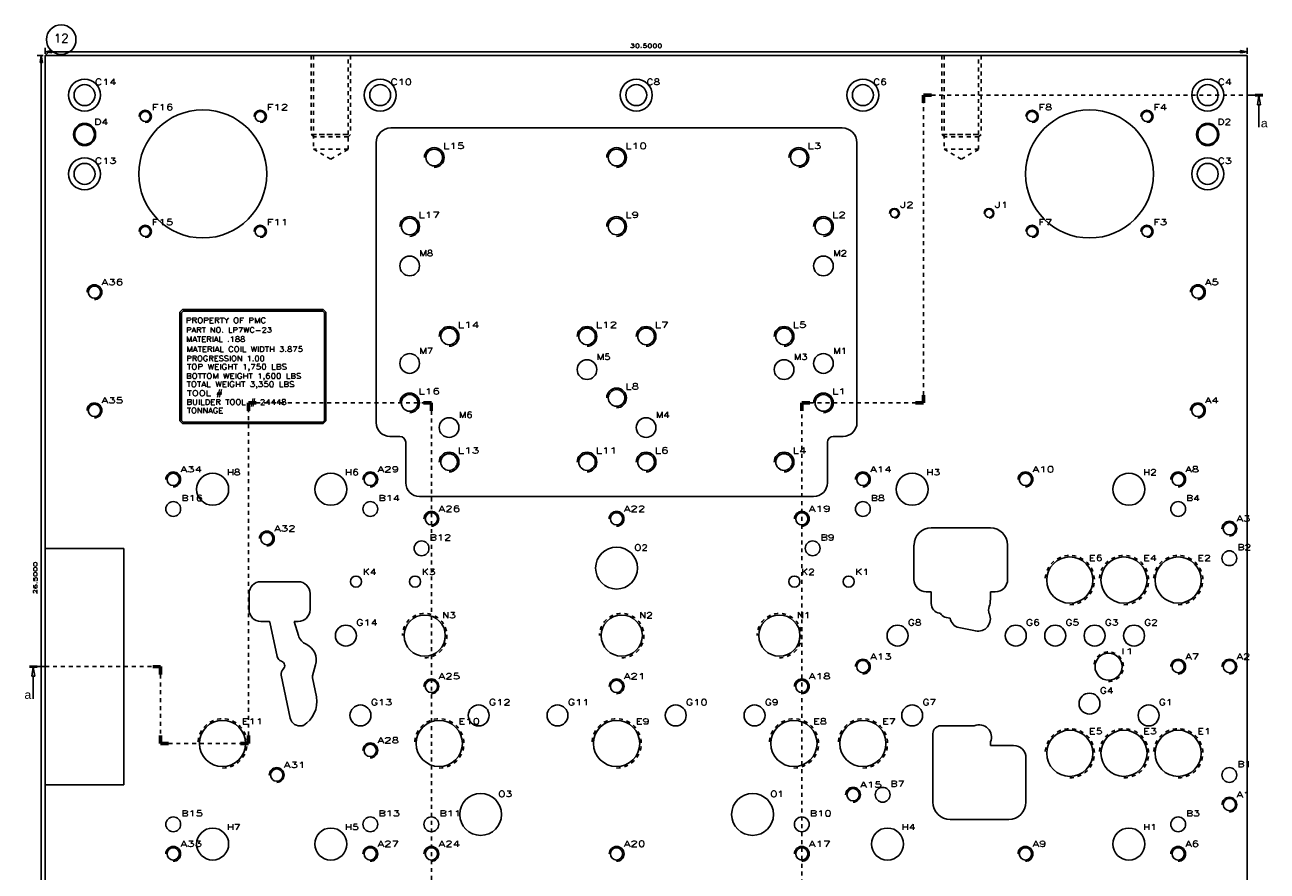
# Model space of a CAD drawing. Header units: inches. Extents: x 3 to 289, y 4 to 291.
# Tile 163 of 256: x 117 to 149, y 107 to 129. Entities that reach past the tile are written whole.
import ezdxf
from ezdxf.enums import TextEntityAlignment as Align

# ---------------------------------------------------------------- set-up
doc = ezdxf.new("R2010")
doc.units = ezdxf.units.IN
doc.header["$LTSCALE"] = 0.5
doc.header["$MEASUREMENT"] = 0
doc.linetypes.add('DIVIDE', pattern=[0.393701, 0.19685, -0.098425, 0, -0.098425])
doc.linetypes.add('HIDDEN', pattern=[0.225, 0.15, -0.075])
for name, color, linetype in [('DBU', 7, 'Continuous'), ('DSS', 7, 'Continuous'), ('MFB', 7, 'Continuous'), ('STR_INS', 8, 'Continuous')]:
    doc.layers.add(name, color=color, linetype=linetype)
doc.styles.add('VERO0-Simplex', font='simplex_.ttf')
doc.styles.add('VERO1-RomanS', font='romans__.ttf')
doc.styles.add('VERO2-Courier New', font='cour.ttf')

# ---------------------------------------------------------------- blocks, each defined once
blk = doc.blocks.new('ArrowheadClosed')
at = {"color": 0}
for p, q in [((0, 0), (-1, 0.18)), ((-1, 0.18), (-1, -0.18)), ((-1, -0.18), (0, 0))]:
    blk.add_line(p, q, dxfattribs=at)
blk = doc.blocks.new('ArrowheadSection')
at = {"color": 0}
for p, q in [((0, 1), (-1, 1)), ((0, 0.5), (-1, 0.5)), ((0, 0), (-1, 0)), ((0, -0.5), (-1, -0.5)), ((0, -1), (-1, -1))]:
    blk.add_line(p, q, dxfattribs=at)
blk = doc.blocks.new('ArrowheadSectionClosed')
at = {"color": 0}
for p, q in [((0, 0.02), (-1, 0.02)), ((0, 0.01), (-1, 0.01)), ((0, 0), (-1, 0)), ((0, -0.01), (-1, -0.01)), ((0, -0.02), (-1, -0.02)), ((-0.5, -0.02), (-0.7, -0.298)), ((-0.7, -0.298), (-0.3, -0.298)), ((-0.5, -0.02), (-0.3, -0.298)), ((-0.5, -0.298), (-0.5, -1))]:
    blk.add_line(p, q, dxfattribs=at)

msp = doc.modelspace()

# ---------------------------------------------------------------- linework, layer by layer
at = {"layer": 'DBU', "color": 56, "linetype": 'Continuous'}
msp.add_line((117.581, 127.967), (117.723, 128.108), dxfattribs=at)
msp.add_circle((117.988, 128.374), 0.375, dxfattribs=at)
at = {"layer": 'DSS', "color": 56, "linetype": 'Continuous'}
for p, q in [((121.067, 121.527), (121, 121.46)), ((121, 121.46), (121, 118.7)), ((121.082, 121.489), (121.037, 121.444)), ((121.037, 121.444), (121.037, 118.715)), ((124.638, 121.527), (121.067, 121.527)), ((124.623, 121.489), (121.082, 121.489)), ((124.668, 121.444), (124.623, 121.489)), ((124.705, 121.46), (124.638, 121.527)), ((124.668, 118.715), (124.668, 121.444)), ((124.705, 118.7), (124.705, 121.46)), ((121, 118.7), (121.067, 118.633)), ((121.037, 118.715), (121.082, 118.67)), ((121.067, 118.633), (124.638, 118.633)), ((121.082, 118.67), (124.623, 118.67)), ((124.623, 118.67), (124.668, 118.715)), ((124.638, 118.633), (124.705, 118.7))]:
    msp.add_line(p, q, dxfattribs=at)
at = {"layer": 'MFB', "color": 56, "linetype": 'Continuous'}
for p, q in [((117.581, 128.017), (117.581, 128.167)), ((117.581, 128.067), (148.081, 128.067)), ((148.081, 128.017), (148.081, 128.167)), ((117.531, 127.967), (117.381, 127.967)), ((117.481, 101.467), (117.481, 127.967))]:
    msp.add_line(p, q, dxfattribs=at)
at = {"layer": 'MFB', "color": 254, "linetype": 'Continuous'}
for p, q in [((117.581, 115.467), (117.581, 127.967)), ((117.581, 127.967), (148.081, 127.967)), ((148.081, 127.967), (148.081, 101.467)), ((137.805, 126.133), (126.355, 126.133)), ((125.98, 125.758), (125.98, 118.658)), ((138.18, 118.658), (138.18, 125.758)), ((126.33, 118.308), (126.58, 118.308)), ((137.83, 118.308), (137.58, 118.308)), ((126.73, 118.158), (126.73, 117.133)), ((137.43, 118.158), (137.43, 117.133)), ((127.08, 116.783), (137.08, 116.783)), ((141.565, 115.99), (140.065, 115.99)), ((117.581, 115.467), (119.581, 115.467)), ((117.581, 109.467), (117.581, 115.467)), ((119.581, 109.467), (119.581, 115.467)), ((139.627, 115.553), (139.627, 114.678)), ((142.002, 114.678), (142.002, 115.553)), ((123.055, 114.622), (124.001, 114.622)), ((122.755, 113.913), (122.755, 114.322)), ((124.301, 114.322), (124.301, 113.913)), ((139.94, 114.365), (140.065, 114.365)), ((140.065, 114.365), (140.065, 114.068)), ((141.565, 114.15), (141.565, 114.365)), ((141.565, 114.365), (141.69, 114.365)), ((140.271, 113.822), (140.296, 113.817)), ((140.296, 113.817), (140.317, 113.79)), ((123.27, 113.613), (123.055, 113.613)), ((123.469, 112.723), (123.285, 113.592)), ((123.898, 113.613), (124.006, 113.261)), ((124.001, 113.613), (123.898, 113.613)), ((140.448, 113.714), (140.548, 113.7)), ((140.767, 113.459), (141.184, 113.372)), ((123.801, 111.16), (123.57, 112.248)), ((124.444, 112.512), (124.366, 112.238)), ((124.364, 112.18), (124.466, 111.697)), ((140.306, 110.967), (141.158, 110.967)), ((140.108, 109.029), (140.108, 110.769)), ((141.568, 110.557), (141.568, 110.467)), ((141.568, 110.467), (142.156, 110.467)), ((142.468, 110.154), (142.468, 109.029)), ((117.581, 101.467), (117.581, 109.467)), ((117.581, 109.467), (119.581, 109.467)), ((142.031, 108.592), (140.546, 108.592))]:
    msp.add_line(p, q, dxfattribs=at)
at = {"layer": 'MFB', "color": 254, "linetype": 'HIDDEN'}
for p, q in [((124.331, 127.967), (124.331, 125.967)), ((124.393, 127.967), (124.393, 125.967)), ((125.268, 125.967), (125.268, 127.967)), ((125.331, 127.967), (125.331, 125.967)), ((140.331, 127.967), (140.331, 125.967)), ((140.393, 127.967), (140.393, 125.967)), ((141.268, 125.967), (141.268, 127.967)), ((141.331, 127.967), (141.331, 125.967)), ((124.331, 125.967), (125.331, 125.967)), ((124.393, 125.904), (124.331, 125.967)), ((125.268, 125.967), (124.393, 125.967)), ((124.393, 125.967), (124.393, 125.592)), ((125.268, 125.904), (124.393, 125.904)), ((125.268, 125.592), (125.268, 125.967)), ((125.268, 125.904), (125.331, 125.967)), ((140.331, 125.967), (141.331, 125.967)), ((140.393, 125.904), (140.331, 125.967)), ((140.393, 125.967), (140.393, 125.592)), ((141.268, 125.967), (140.393, 125.967)), ((141.268, 125.904), (140.393, 125.904)), ((141.268, 125.592), (141.268, 125.967)), ((141.268, 125.904), (141.331, 125.967)), ((124.393, 125.592), (124.831, 125.339)), ((125.268, 125.592), (124.393, 125.592)), ((124.831, 125.339), (125.268, 125.592)), ((141.268, 125.592), (140.393, 125.592)), ((140.393, 125.592), (140.831, 125.339)), ((140.831, 125.339), (141.268, 125.592))]:
    msp.add_line(p, q, dxfattribs=at)
at = {"layer": 'MFB', "color": 100, "linetype": 'DIVIDE'}
for p, q in [((139.869, 119.158), (139.869, 126.967)), ((139.869, 126.967), (148.081, 126.967)), ((122.738, 110.519), (122.738, 119.158)), ((122.738, 119.158), (127.381, 119.158)), ((127.381, 119.158), (127.381, 103.967)), ((136.781, 103.967), (136.781, 119.158)), ((136.781, 119.158), (139.869, 119.158)), ((117.58, 112.467), (120.51, 112.467)), ((120.51, 112.467), (120.51, 110.519)), ((120.51, 110.519), (122.738, 110.519))]:
    msp.add_line(p, q, dxfattribs=at)
at = {"layer": 'MFB', "color": 254, "linetype": 'Continuous', "extrusion": (0, 0, -1)}
for centre, radius in [((-118.581, 126.967), 0.406), ((-126.081, 126.967), 0.406), ((-132.581, 126.967), 0.406), ((-138.331, 126.967), 0.406), ((-147.081, 126.967), 0.406), ((-118.581, 126.967), 0.266), ((-126.081, 126.967), 0.266), ((-132.581, 126.967), 0.266), ((-138.331, 126.967), 0.266), ((-147.081, 126.967), 0.266), ((-121.581, 124.967), 1.625), ((-120.122, 126.425), 0.129), ((-123.039, 126.425), 0.129), ((-144.081, 124.967), 1.625), ((-142.622, 126.425), 0.129), ((-145.539, 126.425), 0.129), ((-118.581, 125.967), 0.281), ((-118.581, 125.967), 0.25), ((-147.081, 125.967), 0.281), ((-147.081, 125.967), 0.25), ((-127.455, 125.383), 0.211), ((-132.08, 125.383), 0.211), ((-136.705, 125.383), 0.211), ((-118.581, 124.967), 0.406), ((-118.581, 124.967), 0.266), ((-147.081, 124.967), 0.406), ((-147.081, 124.967), 0.266), ((-139.131, 123.967), 0.102), ((-141.531, 123.967), 0.102), ((-120.122, 123.508), 0.129), ((-123.039, 123.508), 0.129), ((-126.83, 123.633), 0.211), ((-132.08, 123.633), 0.211), ((-137.33, 123.633), 0.211), ((-142.622, 123.508), 0.129), ((-145.539, 123.508), 0.129), ((-126.83, 122.633), 0.25), ((-137.33, 122.633), 0.25), ((-118.831, 121.967), 0.156), ((-146.831, 121.967), 0.156), ((-127.83, 120.845), 0.211), ((-131.33, 120.845), 0.211), ((-132.83, 120.845), 0.211), ((-136.33, 120.845), 0.211), ((-126.83, 120.158), 0.25), ((-131.33, 120.002), 0.25), ((-136.33, 120.002), 0.25), ((-137.33, 120.158), 0.25), ((-132.08, 119.283), 0.211), ((-126.83, 119.158), 0.211), ((-137.33, 119.158), 0.211), ((-118.831, 118.967), 0.156), ((-146.831, 118.967), 0.156), ((-127.83, 118.533), 0.25), ((-132.83, 118.533), 0.25), ((-127.83, 117.658), 0.211), ((-131.33, 117.658), 0.211), ((-132.83, 117.658), 0.211), ((-136.33, 117.658), 0.211), ((-120.831, 117.217), 0.156), ((-121.831, 116.967), 0.406), ((-124.831, 116.967), 0.406), ((-125.831, 117.217), 0.156), ((-138.331, 117.217), 0.156), ((-139.581, 116.967), 0.406), ((-142.456, 117.217), 0.156), ((-145.081, 116.967), 0.406), ((-146.331, 117.217), 0.156), ((-120.831, 116.467), 0.188), ((-125.831, 116.467), 0.188), ((-138.331, 116.467), 0.188), ((-146.331, 116.467), 0.188), ((-127.381, 116.217), 0.156), ((-132.08, 116.217), 0.156), ((-136.781, 116.217), 0.156), ((-147.631, 115.967), 0.156), ((-123.206, 115.717), 0.156), ((-127.131, 115.467), 0.188), ((-132.08, 114.967), 0.531), ((-137.055, 115.467), 0.188), ((-147.631, 115.217), 0.188), ((-143.581, 114.664), 0.586), ((-144.956, 114.664), 0.586), ((-146.331, 114.664), 0.586), ((-125.468, 114.625), 0.141), ((-126.968, 114.625), 0.141), ((-136.593, 114.625), 0.141), ((-137.968, 114.625), 0.141), ((-125.211, 113.254), 0.266), ((-127.211, 113.254), 0.523), ((-132.211, 113.254), 0.523), ((-136.211, 113.254), 0.523), ((-139.211, 113.254), 0.266), ((-142.211, 113.254), 0.266), ((-143.211, 113.254), 0.266), ((-144.211, 113.254), 0.266), ((-145.211, 113.254), 0.266), ((-138.331, 112.467), 0.156), ((-144.565, 112.467), 0.344), ((-146.331, 112.467), 0.156), ((-147.631, 112.467), 0.156), ((-127.381, 111.967), 0.156), ((-132.081, 111.967), 0.156), ((-136.781, 111.967), 0.156), ((-144.081, 111.529), 0.266), ((-125.581, 111.229), 0.266), ((-128.581, 111.229), 0.266), ((-130.581, 111.229), 0.266), ((-133.581, 111.229), 0.266), ((-135.581, 111.229), 0.266), ((-139.581, 111.229), 0.266), ((-145.581, 111.229), 0.266), ((-122.081, 110.519), 0.586), ((-127.581, 110.519), 0.586), ((-132.081, 110.519), 0.586), ((-136.581, 110.519), 0.586), ((-138.331, 110.519), 0.586), ((-143.581, 110.269), 0.586), ((-144.956, 110.269), 0.586), ((-146.331, 110.269), 0.586), ((-125.831, 110.342), 0.156), ((-123.456, 109.717), 0.156), ((-147.631, 109.717), 0.188), ((-138.831, 109.217), 0.188), ((-128.631, 108.717), 0.531), ((-135.531, 108.717), 0.531), ((-138.081, 109.217), 0.156), ((-147.631, 108.967), 0.156), ((-120.831, 108.467), 0.188), ((-125.831, 108.467), 0.188), ((-127.381, 108.467), 0.188), ((-136.781, 108.467), 0.188), ((-146.331, 108.467), 0.188), ((-121.831, 107.967), 0.406), ((-124.831, 107.967), 0.406), ((-138.956, 107.967), 0.406), ((-145.081, 107.967), 0.406), ((-120.831, 107.717), 0.156), ((-125.831, 107.717), 0.156), ((-127.381, 107.717), 0.156), ((-132.081, 107.717), 0.156), ((-136.781, 107.717), 0.156), ((-142.456, 107.717), 0.156), ((-146.331, 107.717), 0.156)]:
    msp.add_circle(centre, radius, dxfattribs=at)
at = {"layer": 'MFB', "color": 2, "linetype": 'Continuous'}
for centre, radius in [((120.122, 126.425), 0.156), ((123.039, 126.425), 0.156), ((142.622, 126.425), 0.156), ((145.539, 126.425), 0.156), ((127.455, 125.383), 0.25), ((132.08, 125.383), 0.25), ((136.705, 125.383), 0.25), ((139.131, 123.967), 0.125), ((141.531, 123.967), 0.125), ((120.122, 123.508), 0.156), ((123.039, 123.508), 0.156), ((126.83, 123.633), 0.25), ((132.08, 123.633), 0.25), ((137.33, 123.633), 0.25), ((142.622, 123.508), 0.156), ((145.539, 123.508), 0.156), ((118.831, 121.967), 0.188), ((146.831, 121.967), 0.188), ((127.83, 120.845), 0.25), ((131.33, 120.845), 0.25), ((132.83, 120.845), 0.25), ((136.33, 120.845), 0.25), ((132.08, 119.283), 0.25), ((126.83, 119.158), 0.25), ((137.33, 119.158), 0.25), ((118.831, 118.967), 0.188), ((146.831, 118.967), 0.188), ((127.83, 117.658), 0.25), ((131.33, 117.658), 0.25), ((132.83, 117.658), 0.25), ((136.33, 117.658), 0.25), ((120.831, 117.217), 0.188), ((125.831, 117.217), 0.188), ((138.331, 117.217), 0.188), ((142.456, 117.217), 0.188), ((146.331, 117.217), 0.188), ((127.381, 116.217), 0.188), ((132.08, 116.217), 0.188), ((136.781, 116.217), 0.188), ((147.631, 115.967), 0.188), ((123.206, 115.717), 0.188), ((138.331, 112.467), 0.188), ((146.331, 112.467), 0.188), ((147.631, 112.467), 0.188), ((127.381, 111.967), 0.188), ((132.081, 111.967), 0.188), ((136.781, 111.967), 0.188), ((125.831, 110.342), 0.188), ((123.456, 109.717), 0.188), ((138.081, 109.217), 0.188), ((147.631, 108.967), 0.188), ((120.831, 107.717), 0.188), ((125.831, 107.717), 0.188), ((127.381, 107.717), 0.188), ((132.081, 107.717), 0.188), ((136.781, 107.717), 0.188), ((142.456, 107.717), 0.188), ((146.331, 107.717), 0.188)]:
    msp.add_arc(centre, radius, 270, 180, dxfattribs=at)
at = {"layer": 'MFB', "color": 254, "linetype": 'Continuous', "extrusion": (0, 0, -1)}
for centre, radius, start, end in [((-126.355, 125.758), 0.375, 0, 90), ((-137.805, 125.758), 0.375, 90, 180), ((-126.58, 118.158), 0.15, 90, 180), ((-123.055, 114.322), 0.3, 0, 90), ((-124.001, 114.322), 0.3, 90, 180), ((-123.055, 113.913), 0.3, 270, 0), ((-124.001, 113.913), 0.3, 180, 270), ((-141.77, 113.904), 0.251, 336.9304, 20.9182), ((-124.02, 112.633), 0.441, 114.7055, 196), ((-123.627, 112.757), 0.161, 287.8347, 347.9957), ((-123.728, 112.282), 0.161, 348, 48.1653), ((-123.759, 111.587), 0.716, 171.172, 238.5431), ((-124.047, 111.213), 0.251, 257.9957, 348), ((-124.048, 111.21), 0.248, 249.9951, 257.9957), ((-140.306, 110.769), 0.198, 0, 90), ((-141.281, 110.679), 0.313, 66.9261, 203.0739), ((-142.156, 110.154), 0.313, 90, 180), ((-142.031, 109.029), 0.437, 180, 270)]:
    msp.add_arc(centre, radius, start, end, dxfattribs=at)
at = {"layer": 'MFB', "color": 254, "linetype": 'Continuous'}
for centre, radius, start, end in [((126.33, 118.658), 0.35, 180, 270), ((137.83, 118.658), 0.35, 270, 0), ((137.58, 118.158), 0.15, 90, 180), ((127.08, 117.133), 0.35, 180, 270), ((137.08, 117.133), 0.35, 270, 0), ((140.065, 115.553), 0.437, 90, 180), ((141.565, 115.553), 0.437, 0, 90), ((139.94, 114.678), 0.313, 180, 270), ((141.69, 114.678), 0.313, 270, 0), ((141.127, 114.15), 0.437, 339.0818, 360), ((140.315, 114.068), 0.25, 180, 259.9742), ((141.248, 113.682), 0.317, 258.2208, 23.0696), ((123.229, 113.57), 0.06, 21.3832, 45.787), ((140.476, 113.912), 0.2, 217.5885, 262), ((140.824, 113.73), 0.278, 186.2656, 258.2208), ((124.359, 113.369), 0.369, 197.0001, 245.3638), ((123.541, 112.49), 0.119, 311.8347, 72.1653), ((124.48, 112.205), 0.119, 164, 192), ((140.546, 109.029), 0.437, 180, 270)]:
    msp.add_arc(centre, radius, start, end, dxfattribs=at)
at = {"layer": 'MFB', "color": 254, "linetype": 'HIDDEN'}
for centre, radius in [((143.581, 114.664), 0.625), ((144.956, 114.664), 0.625), ((146.331, 114.664), 0.625), ((127.211, 113.254), 0.563), ((132.211, 113.254), 0.563), ((136.211, 113.254), 0.563), ((144.565, 112.467), 0.375), ((122.081, 110.519), 0.625), ((127.581, 110.519), 0.625), ((132.081, 110.519), 0.625), ((136.581, 110.519), 0.625), ((138.331, 110.519), 0.625), ((143.581, 110.269), 0.625), ((144.956, 110.269), 0.625), ((146.331, 110.269), 0.625)]:
    msp.add_arc(centre, radius, 270, 180, dxfattribs=at)
at = {"layer": 'STR_INS', "color": 100, "linetype": 'Continuous'}
for p, q in [((148.081, 126.967), (148.481, 126.967)), ((117.18, 112.467), (117.58, 112.467))]:
    msp.add_line(p, q, dxfattribs=at)

# ---------------------------------------------------------------- block references
at = {"layer": 'MFB', "color": 56, "linetype": 'Continuous', "extrusion": (0, 0, -1), "xscale": 0.170138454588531, "yscale": 0.170138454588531, "zscale": 0.170138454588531}
msp.add_blockref('ArrowheadClosed', (-117.581, 128.067), dxfattribs=at)
at = {"layer": 'MFB', "color": 56, "linetype": 'Continuous', "xscale": 0.170138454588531, "yscale": 0.170138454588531, "zscale": 0.170138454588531}
msp.add_blockref('ArrowheadClosed', (148.081, 128.067), dxfattribs=at)
at = {"layer": 'MFB', "color": 56, "linetype": 'Continuous', "xscale": 0.170138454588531, "yscale": 0.170138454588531, "zscale": 0.170138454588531, "rotation": 90}
msp.add_blockref('ArrowheadClosed', (117.481, 127.967), dxfattribs=at)
at = {"layer": 'MFB', "color": 100, "linetype": 'DIVIDE', "xscale": 0.2, "yscale": 0.024}
for p, rotation in [((139.869, 126.967), 90), ((122.738, 119.158), 90), ((136.781, 119.158), 90), ((120.51, 110.519), 270)]:
    msp.add_blockref('ArrowheadSection', p, dxfattribs=dict(at, rotation=rotation))
at = {"layer": 'MFB', "color": 100, "linetype": 'DIVIDE', "extrusion": (0, 0, -1), "xscale": 0.2, "yscale": 0.024}
for p in [(-139.869, 126.967), (-122.738, 119.158), (-136.781, 119.158), (-120.51, 110.519)]:
    msp.add_blockref('ArrowheadSection', p, dxfattribs=at)
at = {"layer": 'MFB', "color": 100, "linetype": 'DIVIDE', "xscale": 0.2, "yscale": 0.024}
for p in [(127.381, 119.158), (139.869, 119.158), (120.51, 112.467), (122.738, 110.519)]:
    msp.add_blockref('ArrowheadSection', p, dxfattribs=at)
at = {"layer": 'MFB', "color": 100, "linetype": 'DIVIDE', "extrusion": (0, 0, -1), "xscale": 0.2, "yscale": 0.024}
for p, rotation in [((-139.869, 119.158), 270), ((-127.381, 119.158), 90), ((-120.51, 112.467), 90), ((-122.738, 110.519), 270)]:
    msp.add_blockref('ArrowheadSection', p, dxfattribs=dict(at, rotation=rotation))
at = {"layer": 'STR_INS', "color": 100, "linetype": 'Continuous', "xscale": 0.2, "yscale": 0.8160000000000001}
msp.add_blockref('ArrowheadSectionClosed', (148.481, 126.967), dxfattribs=at)
at = {"layer": 'STR_INS', "color": 100, "linetype": 'Continuous', "extrusion": (0, 0, -1), "xscale": 0.2, "yscale": 0.8160000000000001}
msp.add_blockref('ArrowheadSectionClosed', (-117.18, 112.467), dxfattribs=at)

# ---------------------------------------------------------------- texts
at = {"layer": 'DBU', "color": 7, "linetype": 'Continuous', "style": 'VERO0-Simplex'}
for s, height, width, p, p2 in [('12', 0.22, 1.001985, (117.802, 128.301), (118.174, 128.301)), ('C14', 0.15, 1.282617, (118.839, 127.225), (119.389, 127.225)), ('C10', 0.15, 1.282617, (126.339, 127.225), (126.889, 127.225)), ('C8', 0.15, 1.10599, (132.839, 127.225), (133.189, 127.225)), ('C6', 0.15, 1.10599, (138.589, 127.225), (138.939, 127.225)), ('C4', 0.15, 1.10599, (147.339, 127.225), (147.689, 127.225)), ('F16', 0.15, 1.4499, (120.284, 126.586), (120.834, 126.586)), ('F12', 0.15, 1.4499, (123.201, 126.586), (123.751, 126.586)), ('F8', 0.15, 1.310939, (142.784, 126.586), (143.134, 126.586)), ('F4', 0.15, 1.310939, (145.701, 126.586), (146.051, 126.586)), ('D4', 0.15, 1.214546, (118.828, 126.214), (119.178, 126.214)), ('D2', 0.15, 1.214546, (147.328, 126.214), (147.678, 126.214)), ('L15', 0.15, 1.505846, (127.674, 125.602), (128.224, 125.602)), ('L10', 0.15, 1.505846, (132.299, 125.602), (132.849, 125.602)), ('L3', 0.15, 1.383996, (136.924, 125.602), (137.274, 125.602)), ('C13', 0.15, 1.282617, (118.839, 125.225), (119.389, 125.225)), ('C3', 0.15, 1.10599, (147.339, 125.225), (147.689, 125.225)), ('J2', 0.15, 1.383996, (139.273, 124.109), (139.623, 124.109)), ('J1', 0.15, 1.557602, (141.673, 124.109), (142.023, 124.109)), ('L17', 0.15, 1.505846, (127.049, 123.852), (127.599, 123.852)), ('L9', 0.15, 1.383996, (132.299, 123.852), (132.649, 123.852)), ('L2', 0.15, 1.383996, (137.549, 123.852), (137.899, 123.852)), ('F15', 0.15, 1.4499, (120.284, 123.67), (120.834, 123.67)), ('F11', 0.15, 1.566283, (123.201, 123.67), (123.751, 123.67)), ('F7', 0.15, 1.310939, (142.784, 123.67), (143.134, 123.67)), ('F3', 0.15, 1.310939, (145.701, 123.67), (146.051, 123.67)), ('M8', 0.15, 1.131358, (127.077, 122.88), (127.427, 122.88)), ('M2', 0.15, 1.131358, (137.577, 122.88), (137.927, 122.88)), ('A36', 0.15, 1.262023, (119.012, 122.148), (119.562, 122.148)), ('A5', 0.15, 1.185358, (147.012, 122.148), (147.362, 122.148)), ('L14', 0.15, 1.505846, (128.049, 121.065), (128.599, 121.065)), ('L12', 0.15, 1.505846, (131.549, 121.065), (132.099, 121.065)), ('L7', 0.15, 1.383996, (133.049, 121.065), (133.399, 121.065)), ('L5', 0.15, 1.383996, (136.549, 121.065), (136.899, 121.065)), ('M7', 0.15, 1.131358, (127.077, 120.405), (127.427, 120.405)), ('M1', 0.15, 1.244772, (137.577, 120.405), (137.927, 120.405)), ('M5', 0.15, 1.131358, (131.577, 120.249), (131.927, 120.249)), ('M3', 0.15, 1.131358, (136.577, 120.249), (136.927, 120.249)), ('L16', 0.15, 1.505846, (127.049, 119.377), (127.599, 119.377)), ('L8', 0.15, 1.383996, (132.299, 119.502), (132.649, 119.502)), ('L1', 0.15, 1.557602, (137.549, 119.377), (137.899, 119.377)), ('A35', 0.15, 1.262023, (119.012, 119.148), (119.562, 119.148)), ('A4', 0.15, 1.185358, (147.012, 119.148), (147.362, 119.148)), ('M6', 0.15, 1.131358, (128.077, 118.78), (128.427, 118.78)), ('M4', 0.15, 1.131358, (133.077, 118.78), (133.427, 118.78)), ('L13', 0.15, 1.505846, (128.049, 117.877), (128.599, 117.877)), ('L11', 0.15, 1.631774, (131.549, 117.877), (132.099, 117.877)), ('L6', 0.15, 1.383996, (133.049, 117.877), (133.399, 117.877)), ('L4', 0.15, 1.383996, (136.549, 117.877), (136.899, 117.877)), ('A34', 0.15, 1.262023, (121.012, 117.398), (121.562, 117.398)), ('H8', 0.15, 1.157918, (122.189, 117.324), (122.539, 117.324)), ('H6', 0.15, 1.157918, (125.189, 117.324), (125.539, 117.324)), ('A29', 0.15, 1.262023, (126.012, 117.398), (126.562, 117.398)), ('A14', 0.15, 1.349291, (138.512, 117.398), (139.062, 117.398)), ('H3', 0.15, 1.157918, (139.939, 117.324), (140.289, 117.324)), ('A10', 0.15, 1.349291, (142.637, 117.398), (143.187, 117.398)), ('H2', 0.15, 1.157918, (145.439, 117.324), (145.789, 117.324)), ('A8', 0.15, 1.185358, (146.512, 117.398), (146.862, 117.398)), ('B16', 0.15, 1.282617, (121.034, 116.67), (121.584, 116.67)), ('B14', 0.15, 1.282617, (126.034, 116.67), (126.584, 116.67)), ('B8', 0.15, 1.10599, (138.534, 116.67), (138.884, 116.67)), ('B4', 0.15, 1.10599, (146.534, 116.67), (146.884, 116.67)), ('A26', 0.15, 1.262023, (127.562, 116.398), (128.112, 116.398)), ('A22', 0.15, 1.262023, (132.261, 116.398), (132.811, 116.398)), ('A19', 0.15, 1.349291, (136.962, 116.398), (137.512, 116.398)), ('A32', 0.15, 1.262023, (123.387, 115.898), (123.937, 115.898)), ('A3', 0.15, 1.185358, (147.812, 116.148), (148.162, 116.148)), ('B12', 0.15, 1.282617, (127.334, 115.67), (127.884, 115.67)), ('B9', 0.15, 1.10599, (137.258, 115.67), (137.608, 115.67)), ('O2', 0.15, 1.185358, (132.526, 115.413), (132.876, 115.413)), ('B2', 0.15, 1.10599, (147.834, 115.42), (148.184, 115.42)), ('E6', 0.15, 1.276999, (144.066, 115.149), (144.416, 115.149)), ('E4', 0.15, 1.276999, (145.441, 115.149), (145.791, 115.149)), ('E2', 0.15, 1.276999, (146.816, 115.149), (147.166, 115.149)), ('K4', 0.15, 1.185358, (125.638, 114.795), (125.988, 114.795)), ('K3', 0.15, 1.185358, (127.138, 114.795), (127.488, 114.795)), ('K2', 0.15, 1.185358, (136.763, 114.795), (137.113, 114.795)), ('K1', 0.15, 1.310455, (138.138, 114.795), (138.488, 114.795)), ('N3', 0.15, 1.185358, (127.651, 113.695), (128.001, 113.695)), ('N2', 0.15, 1.185358, (132.651, 113.695), (133.001, 113.695)), ('N1', 0.15, 1.310455, (136.651, 113.695), (137.001, 113.695)), ('G14', 0.15, 1.373196, (125.469, 113.513), (126.019, 113.513)), ('G8', 0.15, 1.214546, (139.469, 113.513), (139.819, 113.513)), ('G6', 0.15, 1.214546, (142.469, 113.513), (142.819, 113.513)), ('G5', 0.15, 1.214546, (143.469, 113.513), (143.819, 113.513)), ('G3', 0.15, 1.214546, (144.469, 113.513), (144.819, 113.513)), ('G2', 0.15, 1.214546, (145.469, 113.513), (145.819, 113.513)), ('I1', 0.15, 2.081673, (144.879, 112.78), (145.229, 112.78)), ('A13', 0.15, 1.349291, (138.512, 112.648), (139.062, 112.648)), ('A7', 0.15, 1.185358, (146.512, 112.648), (146.862, 112.648)), ('A2', 0.15, 1.185358, (147.812, 112.648), (148.162, 112.648)), ('A25', 0.15, 1.262023, (127.562, 112.148), (128.112, 112.148)), ('A21', 0.15, 1.349291, (132.262, 112.148), (132.812, 112.148)), ('A18', 0.15, 1.349291, (136.962, 112.148), (137.512, 112.148)), ('G4', 0.15, 1.214546, (144.339, 111.788), (144.689, 111.788)), ('G13', 0.15, 1.373196, (125.839, 111.488), (126.389, 111.488)), ('G12', 0.15, 1.373196, (128.839, 111.488), (129.389, 111.488)), ('G11', 0.15, 1.477148, (130.839, 111.488), (131.389, 111.488)), ('G10', 0.15, 1.373196, (133.839, 111.488), (134.389, 111.488)), ('G9', 0.15, 1.214546, (135.839, 111.488), (136.189, 111.488)), ('G7', 0.15, 1.214546, (139.839, 111.488), (140.189, 111.488)), ('G1', 0.15, 1.346222, (145.839, 111.488), (146.189, 111.488)), ('E11', 0.15, 1.535259, (122.566, 111.004), (123.116, 111.004)), ('E10', 0.15, 1.423276, (128.066, 111.004), (128.616, 111.004)), ('E9', 0.15, 1.276999, (132.566, 111.004), (132.916, 111.004)), ('E8', 0.15, 1.276999, (137.066, 111.004), (137.416, 111.004)), ('E7', 0.15, 1.276999, (138.816, 111.004), (139.166, 111.004)), ('A28', 0.15, 1.262023, (126.012, 110.523), (126.562, 110.523)), ('E5', 0.15, 1.276999, (144.066, 110.754), (144.416, 110.754)), ('E3', 0.15, 1.276999, (145.441, 110.754), (145.791, 110.754)), ('E1', 0.15, 1.42338, (146.816, 110.754), (147.166, 110.754)), ('A31', 0.15, 1.349291, (123.637, 109.898), (124.187, 109.898)), ('B1', 0.15, 1.214131, (147.834, 109.92), (148.184, 109.92)), ('A15', 0.15, 1.349291, (138.262, 109.398), (138.812, 109.398)), ('B7', 0.15, 1.10599, (139.034, 109.42), (139.384, 109.42)), ('O3', 0.15, 1.185358, (129.077, 109.163), (129.427, 109.163)), ('O1', 0.15, 1.310455, (135.977, 109.163), (136.327, 109.163)), ('A1', 0.15, 1.310455, (147.812, 109.148), (148.162, 109.148)), ('B15', 0.15, 1.282617, (121.034, 108.67), (121.584, 108.67)), ('B13', 0.15, 1.282617, (126.034, 108.67), (126.584, 108.67)), ('B11', 0.15, 1.372858, (127.584, 108.67), (128.134, 108.67)), ('B10', 0.15, 1.282617, (136.984, 108.67), (137.534, 108.67)), ('B3', 0.15, 1.10599, (146.534, 108.67), (146.884, 108.67)), ('H7', 0.15, 1.157918, (122.189, 108.324), (122.539, 108.324)), ('H5', 0.15, 1.157918, (125.189, 108.324), (125.539, 108.324)), ('H4', 0.15, 1.157918, (139.314, 108.324), (139.664, 108.324)), ('H1', 0.15, 1.276999, (145.439, 108.324), (145.789, 108.324)), ('A33', 0.15, 1.262023, (121.012, 107.898), (121.562, 107.898)), ('A27', 0.15, 1.262023, (126.012, 107.898), (126.562, 107.898)), ('A24', 0.15, 1.262023, (127.562, 107.898), (128.112, 107.898)), ('A20', 0.15, 1.262023, (132.262, 107.898), (132.812, 107.898)), ('A17', 0.15, 1.349291, (136.962, 107.898), (137.512, 107.898)), ('A9', 0.15, 1.185358, (142.637, 107.898), (142.987, 107.898)), ('A6', 0.15, 1.185358, (146.512, 107.898), (146.862, 107.898))]:
    msp.add_text(s, height=height, dxfattribs=dict(at, width=width)).set_placement(p, p2, align=Align.FIT)
at = {"layer": 'DSS', "color": 56, "linetype": 'Continuous', "style": 'VERO1-RomanS'}
for s, height, width, p, p2 in [('PROPERTY OF PMC', 0.13599, 1.000544, (121.151, 121.184), (123.188, 121.184)), ('PART NO. LP7WC-23', 0.1316, 1.000482, (121.155, 120.942), (123.336, 120.942)), ('MATERIAL .188', 0.13465, 1.001114, (121.157, 120.707), (122.661, 120.707)), ('MATERIAL COIL WIDTH 3.875', 0.13435, 1.000833, (121.164, 120.454), (124.124, 120.454)), ('TOP WEIGHT 1,750 LBS', 0.13721, 1.000534, (121.177, 120.006), (123.719, 120.006)), ('PROGRESSION 1.00', 0.13397, 1.000512, (121.162, 120.22), (123.153, 120.22)), ('BOTTOM WEIGHT 1,600 LBS', 0.13489, 1.000527, (121.156, 119.773), (124.083, 119.773)), ('TOTAL WEIGHT 3,350 LBS', 0.13756, 1.000566, (121.167, 119.563), (123.909, 119.563)), ('TOOL #', 0.1355, 1.177445, (121.176, 119.338), (122.084, 119.338)), ('BUILDER TOOL # 24448', 0.1344, 1.00041, (121.167, 119.113), (123.707, 119.113)), ('TONNAGE', 0.1361, 1.000201, (121.18, 118.897), (122.098, 118.897))]:
    msp.add_text(s, height=height, dxfattribs=dict(at, width=width)).set_placement(p, p2, align=Align.FIT)
at = {"layer": 'MFB', "color": 230, "linetype": 'Continuous', "style": 'VERO0-Simplex', "width": 1.346903}
msp.add_text('30.5000', height=0.1, dxfattribs=at).set_placement((132.421, 128.167), (133.241, 128.167), align=Align.FIT)
msp.add_text('26.5000', height=0.1, rotation=90, dxfattribs=at).set_placement((117.381, 114.307), (117.381, 115.127), align=Align.FIT)
at = {"layer": 'STR_INS', "color": 7, "linetype": 'Continuous', "style": 'VERO2-Courier New', "width": 0.931388}
for p, p2 in [((148.421, 126.151), (148.617, 126.151)), ((117.045, 111.651), (117.24, 111.651))]:
    msp.add_text('a', height=0.2, dxfattribs=at).set_placement(p, p2, align=Align.FIT)

doc.saveas('drawing.dxf')
